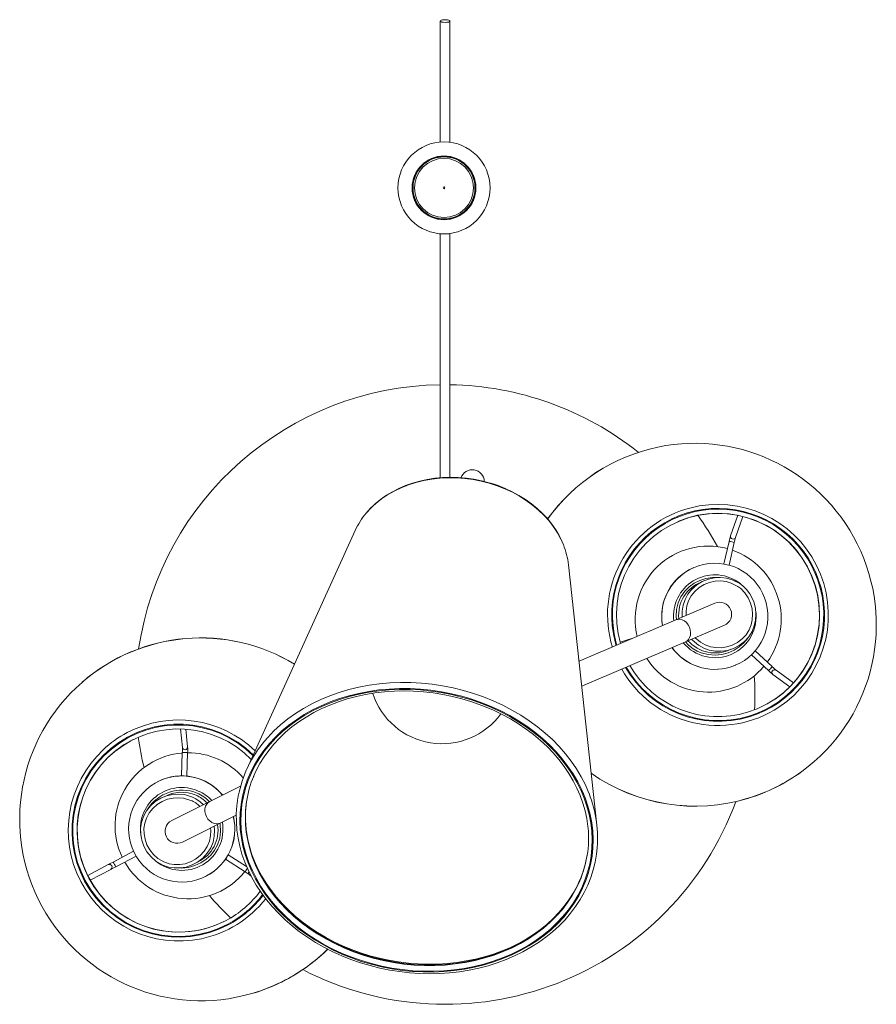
# Model space of a CAD drawing. Header units: millimetres. Extents: x -266 to 1200, y -2253 to 381.
# Tile 4 of 4: x -266 to 218, y -175 to 381. Entities that reach past the tile are written whole.
import ezdxf

# ---------------------------------------------------------------- set-up
doc = ezdxf.new("R2010")
doc.units = ezdxf.units.MM

msp = doc.modelspace()

# ---------------------------------------------------------------- linework, layer by layer
at = {"color": 7, "linetype": 'Continuous', "lineweight": 15}
for p, q in [((-28.07, 380.41), (-28.07, 311.97)), ((-22.57, 311.88), (-22.57, 380.41)), ((-28.07, 260.41), (-28.07, 122.41)), ((-22.57, 122.68), (-22.57, 260.55)), ((139.99, 101.23), (135.96, 89.66)), ((138.79, 88.67), (142.94, 100.55)), ((-76.16, 92.56), (-137.35, -42.25)), ((135.11, 86.47), (132.17, 73.72)), ((135.09, 73.06), (138.03, 85.79)), ((135.11, 86.47), (135.11, 86.47)), ((60.46, -73.88), (44.37, 73.28)), ((115.26, 71.77), (115.21, 71.75)), ((115.35, 60.71), (115.36, 60.71)), ((127.11, 51.55), (50.33, 18.77)), ((51.86, 4.74), (132.42, 39.13)), ((80.24, 31.54), (73.51, 29.62)), ((147.76, 22.49), (157.34, 13.53)), ((159.39, 15.72), (149.82, 24.67)), ((135.74, 15.46), (138.77, 16.57)), ((138.77, 16.57), (138.82, 16.59)), ((159.84, 11.35), (169.47, 4.39)), ((171.54, 6.59), (161.6, 13.78)), ((-174.78, -19.4), (-173.74, -29.9)), ((-170.75, -29.6), (-171.75, -19.54)), ((-173.75, -32.71), (-174.26, -45.95)), ((-171.26, -46.08), (-170.75, -32.82)), ((-187.44, -49.11), (-187.5, -49.13)), ((-140.83, -51.8), (-179.75, -71.25)), ((-173.71, -83.33), (-143.3, -68.13)), ((-201.25, -88.58), (-212.73, -94.63)), ((-211.33, -97.28), (-199.85, -91.24)), ((-160.24, -90.43), (-160.26, -90.44)), ((-149.44, -93.1), (-138.23, -100.18)), ((-137.45, -97.12), (-147.85, -90.56)), ((-215.55, -96.11), (-227.19, -102.2)), ((-225.79, -104.85), (-214.16, -98.77)), ((-160.67, -102.8), (-160.62, -102.78)), ((-160.62, -102.78), (-160.05, -102.49)), ((-135.9, -101.76), (-134.86, -102.63))]:
    msp.add_line(p, q, dxfattribs=at)
at = {"color": 8, "linetype": 'Continuous', "lineweight": 15}
msp.add_line((-168.04, -57.92), (-166.04, -58.94), dxfattribs=at)
at = {"color": 7, "linetype": 'Continuous', "lineweight": 15, "flags": 128}
for points in [[(-25.32, 379.64), (-24.33, 379.69), (-23.47, 379.84), (-22.86, 380.06), (-22.58, 380.33), (-22.68, 380.62), (-23.13, 380.87), (-23.87, 381.06), (-24.82, 381.16), (-25.83, 381.16), (-26.77, 381.06), (-27.52, 380.87), (-27.97, 380.62), (-28.06, 380.33), (-27.78, 380.06), (-27.17, 379.84), (-26.32, 379.69), (-25.32, 379.64)], [(1.87, 118.94), (-0.38, 119.63), (-4.68, 120.74), (-9.04, 121.6), (-13.45, 122.22), (-17.87, 122.58), (-22.3, 122.69), (-26.7, 122.54), (-31.06, 122.14), (-35.35, 121.48), (-39.56, 120.58), (-43.65, 119.43), (-47.61, 118.04), (-51.42, 116.41), (-55.05, 114.56), (-58.5, 112.5), (-61.74, 110.23), (-64.76, 107.76), (-67.53, 105.12), (-69.77, 102.61)], [(41.4, 84.84), (40.81, 86.32), (39.15, 89.72), (37.19, 93.04), (34.95, 96.26), (32.45, 99.35), (29.69, 102.31), (26.7, 105.11), (23.47, 107.75), (20.04, 110.2), (16.42, 112.47), (12.63, 114.53), (8.68, 116.38), (4.6, 118), (1.87, 118.94)], [(108.69, 43.68), (108.68, 43.75), (108.68, 47.09), (109.22, 50.46), (110.27, 53.64), (111.89, 56.68), (114.1, 59.5), (116.88, 61.94), (119.97, 63.82), (123.44, 65.18), (126.83, 65.9), (130.39, 66.06), (133.64, 65.7), (136.88, 64.81), (141.11, 62.66)], [(141.11, 62.66), (142.9, 61.31), (144.97, 59.27), (146.76, 56.92), (147.55, 55.62), (149.03, 52.34), (149.97, 48.75), (150.3, 45.37), (150.08, 41.9), (149.36, 38.69), (148.09, 35.57), (146.23, 32.58), (143.77, 29.89), (140.88, 27.69), (137.55, 25.97), (134.18, 24.9), (130.59, 24.39), (127.27, 24.44), (123.92, 25.03), (120.8, 26.13), (117.82, 27.77), (114.43, 30.64), (113.95, 31.25)], [(142.33, 61.73), (140.9, 63.01), (140.03, 63.63)], [(-10.19, -2.7), (-4.63, -4.64), (0.8, -6.84), (6.08, -9.27), (11.2, -11.95), (16.12, -14.85), (20.85, -17.97), (25.36, -21.3), (29.63, -24.82), (33.66, -28.52), (37.42, -32.39), (40.9, -36.42), (44.09, -40.59), (46.99, -44.89), (49.57, -49.3), (51.83, -53.8), (53.77, -58.39), (55.37, -63.04), (56.63, -67.73), (57.55, -72.46), (58.12, -77.21), (58.34, -81.95), (58.21, -86.67), (57.72, -91.36), (56.9, -96), (55.72, -100.57), (54.21, -105.06), (52.35, -109.44), (50.17, -113.71), (47.67, -117.86), (44.85, -121.85), (41.73, -125.69), (38.32, -129.36), (34.63, -132.84), (30.67, -136.13), (26.46, -139.2), (22.01, -142.06), (17.34, -144.68), (12.46, -147.07), (7.39, -149.21), (2.15, -151.1), (-3.24, -152.73), (-8.77, -154.08), (-14.41, -155.17), (-20.15, -155.98), (-25.96, -156.51), (-31.83, -156.77), (-37.73, -156.74), (-43.64, -156.43), (-49.54, -155.84), (-55.42, -154.97), (-61.25, -153.83), (-67.01, -152.41), (-72.67, -150.74), (-78.23, -148.8), (-83.66, -146.6), (-88.94, -144.17), (-94.06, -141.49), (-98.98, -138.59), (-103.71, -135.47), (-108.22, -132.14), (-112.49, -128.62), (-116.52, -124.92), (-120.28, -121.05), (-123.76, -117.02), (-126.95, -112.85), (-129.85, -108.55), (-132.43, -104.14), (-134.69, -99.64), (-136.63, -95.05), (-138.23, -90.4), (-139.49, -85.71), (-140.41, -80.98), (-140.98, -76.23), (-141.2, -71.49), (-141.07, -66.77), (-140.58, -62.08), (-139.76, -57.44), (-138.58, -52.87), (-137.07, -48.38), (-135.21, -44), (-133.03, -39.72), (-130.53, -35.58), (-127.71, -31.59), (-124.59, -27.75), (-121.18, -24.08), (-117.49, -20.6), (-113.53, -17.31), (-109.32, -14.24), (-104.87, -11.38), (-100.2, -8.75), (-95.32, -6.37), (-90.25, -4.22), (-85.01, -2.34), (-79.62, -0.71), (-74.09, 0.65), (-68.45, 1.73), (-62.71, 2.54), (-56.9, 3.08), (-51.03, 3.33), (-45.13, 3.3), (-39.22, 2.99), (-33.32, 2.4), (-27.44, 1.53), (-21.61, 0.39), (-15.85, -1.02), (-10.19, -2.7)], [(-10.36, -3.11), (-4.83, -5.03), (0.57, -7.21), (5.82, -9.64), (10.91, -12.3), (15.81, -15.19), (20.51, -18.29), (25, -21.6), (29.25, -25.1), (33.25, -28.78), (36.99, -32.63), (40.45, -36.64), (43.63, -40.79), (46.51, -45.06), (49.08, -49.44), (51.33, -53.92), (53.25, -58.49), (54.84, -63.11), (56.1, -67.78), (57.01, -72.49), (57.58, -77.2), (57.79, -81.92), (57.66, -86.62), (57.19, -91.28), (56.36, -95.89), (55.19, -100.44), (53.69, -104.9), (51.84, -109.26), (49.67, -113.51), (47.19, -117.63), (44.39, -121.61), (41.28, -125.43), (37.89, -129.07), (34.22, -132.54), (30.28, -135.8), (26.09, -138.86), (21.67, -141.7), (17.02, -144.32), (12.17, -146.69), (7.13, -148.82), (1.91, -150.7), (-3.45, -152.31), (-8.95, -153.66), (-14.56, -154.75), (-20.26, -155.55), (-26.04, -156.08), (-31.88, -156.33), (-37.75, -156.3), (-43.63, -156), (-49.5, -155.41), (-55.34, -154.55), (-61.14, -153.41), (-66.87, -152), (-72.5, -150.33), (-78.03, -148.4), (-83.43, -146.22), (-88.68, -143.8), (-93.77, -141.14), (-98.67, -138.25), (-103.37, -135.15), (-107.86, -131.84), (-112.11, -128.34), (-116.11, -124.66), (-119.85, -120.8), (-123.31, -116.8), (-126.49, -112.65), (-129.37, -108.38), (-131.94, -103.99), (-134.19, -99.51), (-136.11, -94.95), (-137.7, -90.33), (-138.96, -85.66), (-139.87, -80.95), (-140.44, -76.24), (-140.65, -71.52), (-140.52, -66.82), (-140.05, -62.16), (-139.22, -57.54), (-138.05, -53), (-136.55, -48.54), (-134.7, -44.17), (-132.53, -39.93), (-130.05, -35.81), (-127.25, -31.83), (-124.14, -28.01), (-120.75, -24.37), (-117.08, -20.9), (-113.14, -17.64), (-108.95, -14.58), (-104.53, -11.74), (-99.88, -9.12), (-95.03, -6.75), (-89.99, -4.62), (-84.77, -2.74), (-79.41, -1.12), (-73.91, 0.23), (-68.3, 1.31), (-62.6, 2.11), (-56.82, 2.64), (-50.98, 2.89), (-45.11, 2.87), (-39.23, 2.56), (-33.36, 1.97), (-27.52, 1.11), (-21.72, -0.03), (-15.99, -1.43), (-10.36, -3.11)], [(-133.46, -46.24), (-132.05, -43.02), (-129.97, -39.07), (-127.61, -35.25), (-124.97, -31.55), (-122.06, -28), (-118.89, -24.6), (-115.47, -21.36), (-111.81, -18.3), (-107.92, -15.43), (-103.81, -12.74), (-99.51, -10.26), (-95.01, -7.99), (-90.34, -5.94), (-85.51, -4.11), (-80.54, -2.51), (-75.44, -1.15), (-70.23, -0.03), (-64.92, 0.85), (-59.54, 1.48), (-54.1, 1.87), (-48.61, 2), (-43.1, 1.88), (-37.59, 1.52), (-32.09, 0.9), (-26.61, 0.04), (-21.19, -1.07), (-15.83, -2.42), (-10.84, -3.91)], [(-10.84, -3.91), (-8.12, -4.82), (-2.99, -6.75), (2.01, -8.89), (6.87, -11.25), (11.58, -13.81), (16.11, -16.58), (20.46, -19.53), (24.61, -22.66), (28.54, -25.96), (32.25, -29.43), (35.72, -33.03), (38.95, -36.78), (41.91, -40.65), (44.61, -44.63), (47.03, -48.7), (49.16, -52.87), (51.01, -57.1), (52.55, -61.4), (53.8, -65.74), (54.73, -70.11), (55.36, -74.5), (55.45, -75.74)], [(-155.83, -74.39), (-155.56, -76.78), (-155.71, -80.06), (-156.41, -83.36), (-157.72, -86.63), (-159.67, -89.71), (-162.11, -92.39), (-165.08, -94.66), (-168.21, -96.3), (-171.66, -97.45), (-174.93, -97.98), (-178.34, -97.99), (-181.61, -97.46), (-184.83, -96.37), (-188.67, -94.14), (-191.39, -91.73), (-193.71, -88.79), (-195.42, -85.68), (-196.63, -82.23), (-197.21, -78.95), (-197.28, -75.54), (-196.81, -72.22), (-195.76, -68.95), (-194.07, -65.79), (-191.76, -62.88), (-189.04, -60.49), (-185.87, -58.54), (-182.65, -57.24), (-179.18, -56.45), (-175.92, -56.24), (-172.58, -56.55), (-168.04, -57.92)], [(-166.04, -58.94), (-163.65, -60.57), (-161.79, -62.28)], [(-142.16, -57.54), (-142.33, -58.39), (-142.94, -62.89), (-143.25, -67.43), (-143.23, -71.99), (-142.9, -76.57), (-142.26, -81.14), (-141.31, -85.69), (-140.05, -90.21), (-138.48, -94.68), (-136.62, -99.1), (-134.45, -103.44), (-132.01, -107.7), (-129.28, -111.85), (-126.27, -115.9), (-123.01, -119.82), (-119.49, -123.6), (-115.73, -127.23), (-111.74, -130.7), (-107.53, -134.01), (-103.12, -137.13), (-98.51, -140.05), (-93.73, -142.78), (-88.79, -145.3), (-83.7, -147.61), (-78.48, -149.69), (-73.15, -151.54), (-67.71, -153.16), (-62.2, -154.54), (-56.62, -155.67), (-50.99, -156.56), (-45.33, -157.19), (-39.66, -157.58), (-34, -157.71), (-28.35, -157.58), (-22.75, -157.2), (-17.2, -156.57), (-11.73, -155.69), (-6.34, -154.56), (-1.06, -153.18), (4.09, -151.57), (9.11, -149.71), (13.96, -147.63), (18.65, -145.32), (23.16, -142.8), (27.46, -140.07), (31.56, -137.13), (35.43, -134.01), (39.06, -130.7), (42.44, -127.22), (45.56, -123.58), (48.42, -119.79), (50.99, -115.87), (53.28, -111.82), (55.28, -107.66), (56.98, -103.4), (58.38, -99.05), (59.46, -94.64), (60.24, -90.16), (60.4, -88.59)], [(50.85, -104.69), (49.23, -108.24), (47.09, -112.16), (44.66, -115.95), (41.96, -119.62), (38.98, -123.14), (35.75, -126.5), (32.27, -129.69), (28.56, -132.71), (24.62, -135.54), (20.46, -138.18), (16.11, -140.61), (11.57, -142.83), (6.86, -144.83), (2, -146.61), (-3, -148.15), (-8.13, -149.46), (-13.37, -150.52), (-18.69, -151.35), (-24.09, -151.92), (-29.54, -152.25), (-35.04, -152.32), (-40.55, -152.15), (-46.06, -151.72), (-51.56, -151.05), (-57.02, -150.13), (-62.43, -148.96), (-67.78, -147.56), (-73.03, -145.92), (-78.19, -144.05), (-83.22, -141.96), (-88.11, -139.65), (-92.86, -137.13), (-97.43, -134.41), (-101.82, -131.5), (-106.02, -128.41), (-110.01, -125.15), (-113.77, -121.72), (-117.3, -118.15), (-120.58, -114.43), (-123.6, -110.59), (-126.36, -106.64), (-128.85, -102.58), (-131.05, -98.44), (-132.96, -94.22), (-134.58, -89.94), (-135.89, -85.6), (-136.9, -81.24), (-137.61, -76.85), (-137.77, -75.01)], [(-212.73, -94.63), (-213.2, -94.87), (-214.07, -95.33), (-214.83, -95.73), (-215.4, -96.03), (-215.55, -96.11)], [(-214.16, -98.77), (-213.93, -98.65), (-213.31, -98.33), (-212.52, -97.91), (-211.64, -97.45), (-211.33, -97.28)]]:
    msp.add_lwpolyline(points, dxfattribs=at)
at = {"color": 8, "linetype": 'Continuous', "lineweight": 15, "flags": 128}
for points in [[(-69.89, 102.45), (-67.41, 105.17), (-64.46, 107.93), (-61.24, 110.49), (-57.77, 112.83), (-54.07, 114.94), (-50.16, 116.8), (-46.07, 118.42), (-41.81, 119.77), (-37.41, 120.85), (-32.89, 121.65), (-28.29, 122.17), (-23.63, 122.41), (-18.94, 122.36), (-14.23, 122.03), (-9.55, 121.41), (-4.91, 120.51), (-0.34, 119.34), (4.13, 117.9), (8.47, 116.2), (12.67, 114.25), (16.69, 112.06), (20.51, 109.64), (24.12, 107.01), (27.49, 104.19), (30.6, 101.18), (33.44, 98.01), (35.98, 94.69), (38.21, 91.25), (40.13, 87.7), (41.48, 84.65)], [(118.2, 106.48), (115.17, 105.88), (110.6, 104.68)], [(146.46, -12.59), (150.81, -11.08), (155.03, -9.25), (159.1, -7.09), (162.99, -4.63), (166.68, -1.88), (170.14, 1.15), (173.37, 4.43), (176.34, 7.96), (179.02, 11.7), (181.42, 15.63), (183.5, 19.74), (185.27, 23.99), (186.7, 28.37), (187.8, 32.85), (188.55, 37.39), (188.94, 41.99), (188.99, 46.6), (188.69, 51.2), (188.03, 55.76), (187.03, 60.26), (185.68, 64.67), (184.01, 68.96), (182.01, 73.12), (179.69, 77.11), (177.08, 80.91), (174.19, 84.5), (171.03, 87.85), (167.63, 90.96), (163.99, 93.79), (160.15, 96.34), (156.13, 98.59), (151.95, 100.53), (147.63, 102.13), (143.21, 103.41), (138.7, 104.33), (134.13, 104.92), (129.53, 105.15), (124.93, 105.02), (120.35, 104.55), (115.82, 103.72), (111.37, 102.55), (107.02, 101.04), (102.8, 99.2), (98.73, 97.05), (94.84, 94.59), (91.15, 91.83), (87.68, 88.81), (84.46, 85.52), (81.49, 82), (78.8, 78.26), (76.41, 74.33), (74.33, 70.22), (72.56, 65.96), (71.13, 61.59), (70.03, 57.11), (69.28, 52.56), (68.88, 47.97), (68.84, 43.36), (69.14, 38.76), (69.8, 34.2), (70.8, 29.7), (71.35, 27.74)], [(146.33, -12.17), (150.65, -10.68), (154.84, -8.85), (158.88, -6.71), (162.74, -4.27), (166.4, -1.54), (169.85, 1.47), (173.05, 4.73), (175.99, 8.23), (178.66, 11.94), (181.04, 15.84), (183.11, 19.92), (184.86, 24.15), (186.28, 28.49), (187.37, 32.94), (188.11, 37.45), (188.51, 42.01), (188.56, 46.58), (188.25, 51.15), (187.6, 55.68), (186.61, 60.15), (185.27, 64.53), (183.61, 68.79), (181.62, 72.91), (179.33, 76.87), (176.73, 80.65), (173.86, 84.21), (170.73, 87.54), (167.35, 90.63), (163.74, 93.44), (159.93, 95.97), (155.94, 98.2), (151.78, 100.12), (147.5, 101.72), (143.1, 102.98), (138.63, 103.9), (134.09, 104.48), (129.53, 104.71), (124.96, 104.59), (120.41, 104.11), (115.91, 103.29), (111.5, 102.13), (107.18, 100.63), (102.99, 98.81), (98.95, 96.67), (95.09, 94.23), (91.43, 91.49), (87.98, 88.49), (84.78, 85.23), (81.83, 81.73), (79.17, 78.02), (76.79, 74.11), (74.72, 70.04), (72.97, 65.81), (71.55, 61.47), (70.46, 57.02), (69.71, 52.51), (69.32, 47.95), (69.27, 43.37), (69.57, 38.81), (70.23, 34.28), (71.22, 29.81), (71.75, 27.91)], [(105.44, 42.3), (105.25, 44.12), (105.47, 47.97), (106.39, 51.85), (107.89, 55.25), (110.1, 58.43), (112.49, 60.8), (115.31, 62.81), (118.5, 64.41), (121.98, 65.53), (125.77, 66.12), (129.7, 66.09), (129.94, 66.04)], [(140.11, 61.04), (136.3, 62.97), (133.41, 63.78), (130.43, 64.12), (127.24, 63.97), (124.12, 63.31), (121.02, 62.1), (118.17, 60.38), (115.7, 58.21), (113.67, 55.64), (112.23, 52.94), (111.26, 50.04), (110.78, 47.01), (110.78, 44.58)], [(115.95, 32.1), (115.98, 32.06), (119.03, 29.47), (121.68, 28.01), (124.53, 27.01), (127.53, 26.48), (130.58, 26.43), (133.8, 26.89), (136.91, 27.87), (139.87, 29.4), (142.53, 31.41), (144.7, 33.79), (146.42, 36.52), (147.55, 39.3), (148.21, 42.23), (148.41, 45.35), (148.12, 48.46), (147.28, 51.67), (145.92, 54.69), (144.04, 57.45), (141.72, 59.83), (140.11, 61.04)], [(105.01, 42.11), (105.93, 42.39), (107.23, 42.46), (108.56, 42.17), (109.83, 41.55), (110.99, 40.62), (111.97, 39.44), (112.72, 38.06)], [(112.72, 38.06), (113.19, 36.57), (113.37, 35.05), (113.24, 33.57), (112.81, 32.22), (112.1, 31.06), (111.15, 30.17), (110.32, 29.7)], [(145.65, 31.95), (145.62, 31.9), (143.46, 29.2), (140.78, 26.83), (137.88, 25.01), (134.65, 23.61), (131.01, 22.66), (127.15, 22.28), (123.29, 22.54), (119.42, 23.5), (117.07, 24.48), (114.83, 25.77), (112.2, 27.89), (110.52, 29.78)], [(-127.28, -26.28), (-125.53, -24.25), (-122.01, -20.57), (-118.22, -17.08), (-114.16, -13.79), (-109.85, -10.71), (-105.31, -7.85), (-100.54, -5.23), (-95.57, -2.84), (-90.41, -0.71), (-85.08, 1.17), (-79.6, 2.79), (-73.98, 4.13), (-68.26, 5.21), (-62.44, 6), (-56.55, 6.52), (-50.6, 6.75), (-44.62, 6.71), (-38.63, 6.38), (-32.65, 5.77), (-26.7, 4.88), (-20.8, 3.72), (-14.96, 2.28), (-9.22, 0.58)], [(-9.22, 0.58), (-3.59, -1.38), (1.91, -3.6), (7.27, -6.07), (12.45, -8.77), (17.45, -11.7), (22.25, -14.85), (26.83, -18.21), (31.18, -21.76), (35.28, -25.5), (39.11, -29.41), (42.67, -33.47), (45.94, -37.68), (48.9, -42.02), (51.56, -46.47), (53.9, -51.02), (55.91, -55.66), (55.97, -55.83)], [(-168.94, -59.8), (-173.03, -58.57), (-176.01, -58.29), (-179, -58.48), (-182.12, -59.18), (-185.08, -60.38), (-187.92, -62.12), (-190.42, -64.32), (-192.47, -66.89), (-194.02, -69.78), (-194.96, -72.69), (-195.4, -75.72), (-195.34, -78.78), (-194.8, -81.79), (-193.73, -84.88), (-192.16, -87.75), (-190.09, -90.36), (-187.59, -92.58), (-184.14, -94.59), (-181.27, -95.56), (-178.29, -96.05), (-175.24, -96.04), (-172.23, -95.56), (-169.14, -94.54), (-166.26, -93.03), (-163.61, -91), (-161.36, -88.55), (-159.63, -85.82), (-158.42, -82.84), (-157.8, -79.9), (-157.66, -76.89), (-157.83, -75.39)], [(-160.15, -69), (-160.71, -67.55), (-160.98, -66.03), (-160.94, -64.55), (-160.59, -63.17), (-159.95, -61.98), (-159.06, -61.03), (-158.25, -60.51)], [(-152.22, -72.59), (-153.12, -72.92), (-154.41, -73.06), (-155.75, -72.86), (-157.06, -72.31), (-158.27, -71.45), (-159.32, -70.33), (-160.15, -69)], [(-152.56, -72.76), (-152.42, -73.4), (-152.19, -77.37), (-152.64, -81.15), (-153.84, -84.9), (-155.5, -87.95), (-157.73, -90.76), (-160.28, -93.07), (-163.22, -95.02), (-166.65, -96.6), (-170.37, -97.64), (-174.2, -98.06), (-175.43, -97.98)], [(50.76, -105.24), (48.85, -109.3), (46.52, -113.46), (43.87, -117.49), (40.91, -121.36), (37.65, -125.06), (34.11, -128.59), (30.28, -131.91), (26.2, -135.03), (21.87, -137.94), (17.31, -140.61), (12.54, -143.05), (7.57, -145.24), (2.42, -147.17), (-2.88, -148.84), (-8.33, -150.25), (-13.9, -151.38), (-19.56, -152.23), (-25.31, -152.81), (-31.11, -153.1), (-36.95, -153.1), (-42.8, -152.82), (-48.65, -152.26), (-54.47, -151.42), (-60.25, -150.3), (-65.95, -148.91), (-71.57, -147.25), (-77.07, -145.33), (-82.44, -143.15), (-87.66, -140.72), (-92.72, -138.06), (-97.58, -135.17), (-102.24, -132.05), (-106.68, -128.74), (-110.87, -125.22), (-114.82, -121.53), (-118.49, -117.66), (-121.88, -113.64), (-124.98, -109.49), (-127.77, -105.2), (-130.25, -100.81), (-132.4, -96.33), (-134.22, -91.77), (-135.7, -87.14), (-136.83, -82.48), (-137.62, -77.79), (-137.86, -75.65)], [(50.81, -104.89), (48.91, -108.96), (46.58, -113.12), (43.93, -117.14), (40.97, -121.02), (37.71, -124.72), (34.16, -128.24), (30.34, -131.57), (26.26, -134.69), (21.93, -137.59), (17.37, -140.27), (12.59, -142.7), (7.63, -144.89), (2.48, -146.83), (-2.83, -148.5), (-8.27, -149.9), (-13.84, -151.03), (-19.51, -151.89), (-25.25, -152.46), (-31.05, -152.75), (-36.89, -152.76), (-42.75, -152.48), (-48.6, -151.92), (-54.42, -151.08), (-60.19, -149.96), (-65.9, -148.57), (-71.51, -146.91), (-77.01, -144.98), (-82.39, -142.8), (-87.61, -140.38), (-92.66, -137.71), (-97.53, -134.82), (-102.18, -131.71), (-106.62, -128.39), (-110.82, -124.88), (-114.76, -121.18), (-118.43, -117.32), (-121.83, -113.3), (-124.93, -109.14), (-127.72, -104.86), (-130.19, -100.47), (-132.35, -95.98), (-134.16, -91.42), (-135.64, -86.8), (-136.78, -82.13), (-137.56, -77.44), (-137.81, -75.31)]]:
    msp.add_lwpolyline(points, dxfattribs=at)
at = {"color": 7, "linetype": 'Continuous', "lineweight": 15}
for radius in [26, 18, 17.7, 17.5, 16.68, 0.502]:
    msp.add_circle((-25.93, 286.16), radius, dxfattribs=at)
for centre, radius, start, end in [((-25.32, 0), 175, 90.9017, 171.5437), ((-25.32, 0), 175, 51.4391, 89.0991), ((115.39, 40.19), 101.63, 101.6695, 144.5409), ((115.73, 39.35), 102.53, 306.1095, 101.7453), ((-9.93, 120.22), 6.75, 1.4781, 160.4833), ((128.71, 44.9), 62.47, 303.5853, 99.6879), ((-36.81, 74.54), 43.28, 139.8412, 155.3937), ((128.85, 44.9), 57.4, 286.9022, 196.3188), ((128.7, 44.89), 57.45, 293.1946, 113.0469), ((-25.32, 0), 175, 28.5076, 35.3425), ((174.05, 77.85), 39.88, 162.7726, 167.5253), ((1.4, 68.44), 43.24, 6.4255, 22.0119), ((123.33, 42.59), 41.25, 74.7601, 193.7027), ((171.52, 78.54), 34.26, 162.7941, 167.7826), ((123.33, 42.59), 41.25, 323.8856, 70.5804), ((127.07, 44.17), 29.98, 286.905, 190.0635), ((126.99, 44.2), 29.96, 113.1531, 190.1772), ((127.02, 44.29), 23.31, 56.0791, 186.5574), ((127.02, 44.23), 19.94, 125.4517, 133.863), ((129.77, 45.34), 6.75, 293.1207, 113.1207), ((127.12, 44.02), 23.24, 219.549, 8.8414), ((-163.35, -70.12), 102.09, 58.7491, 131.0499), ((127.02, 44.14), 29.97, 216.0724, 286.8973), ((127.08, 44.16), 29.97, 216.0724, 286.8973), ((123.33, 42.59), 41.25, 212.5388, 319.7025), ((128.86, 44.9), 57.4, 209.8226, 286.891), ((178.86, 35.77), 30.95, 225.9467, 232.0807), ((181.43, 38.68), 31.83, 226.1784, 231.4624), ((-163.08, -70.46), 102.53, 131.0504, 286.1462), ((-25.32, 0), 175, 357.1587, 3.4704), ((-27.01, 13.44), 41.25, 198.1274, 323.7386), ((-175.79, -76.87), 57.41, 44.4619, 297.799), ((-175.69, -76.77), 57.45, 116.6318, 296.484), ((-25.32, 0), 175, 187.9213, 193.6441), ((-75.4, -70.13), 67.94, 139.7958, 169.1493), ((-175.7, -76.78), 62.48, 133.1926, 281.7967), ((-170.49, -74.17), 41.25, 94.5569, 205.5752), ((-203.36, -31.13), 29.65, 356.9528, 2.3861), ((-170.49, -74.17), 41.25, 40.9677, 90.3752), ((-199.29, -31.18), 28.58, 356.7036, 3.1666), ((117.52, 35.8), 98.6, 286.6428, 306.4717), ((-174.09, -76), 29.98, 39.6203, 297.8013), ((-174.06, -75.92), 29.96, 39.502, 116.525), ((-76.47, -69.7), 61.68, 157.446, 185.5415), ((115.98, 39.03), 102.14, 234.8977, 286.9494), ((-174.15, -75.82), 23.27, 66.1364, 191.852), ((-172.78, -74.04), 21.09, 41.9743, 67.5673), ((-76.14, -69.35), 61.95, 171.1155, 185.5187), ((-25.32, 0), 175, 242.6435, 339.7521), ((-6.91, -81.05), 67.75, 353.7647, 21.8549), ((-173.98, -76.16), 23.21, 230.8751, 10.2145), ((-176.73, -77.29), 6.75, 116.5579, 296.5579), ((-174.08, -76.01), 29.97, 297.8077, 13.6089), ((-174.03, -75.98), 29.97, 297.8077, 13.6089), ((-5.95, -80.97), 61.68, 336.833, 5.0625), ((-6.16, -80.54), 61.95, 336.8538, 350.7101), ((-170.49, -74.17), 41.25, 209.7431, 321.0929), ((-152.95, -124.44), 28.37, 53.0702, 58.7468), ((-175.71, -76.97), 57.28, 297.7735, 323.4004), ((-25.32, 0), 175, 220.4846, 226.1719), ((-162.68, -71.62), 101.34, 286.1233, 314.5261)]:
    msp.add_arc(centre, radius, start, end, dxfattribs=at)
at = {"color": 8, "linetype": 'Continuous', "lineweight": 15}
for centre, radius, start, end in [((115.77, 39.7), 102.2, 101.8083, 144.469), ((128.82, 45.01), 62.38, 106.9734, 196.9742), ((137.41, 89.25), 1.5, 164.2092, 337.3137), ((132.43, 68.24), 18.42, 72.2766, 81.612), ((126.48, 44.93), 19.87, 110.5944, 186.0311), ((-163.34, -70.34), 102.26, 58.8154, 130.9839), ((127.18, 43.81), 20.36, 221.3133, 296.0514), ((128.86, 44.87), 62.37, 209.2593, 303.4818), ((128.99, 44.95), 60.14, 209.5138, 286.8918), ((128.98, 44.95), 59.7, 209.5609, 286.8918), ((142.2, 29.75), 22.2, 313.0257, 320.7751), ((160.79, 12.52), 1.5, 57.3654, 230.8858), ((-175.87, -76.75), 62.36, 46.0923, 117.7441), ((-175.91, -76.93), 60.14, 45.3843, 297.7956), ((-175.91, -76.93), 59.7, 45.2302, 297.7957), ((-175.89, -76.65), 62.26, 117.772, 133.1434), ((-171.55, -14.23), 18.61, 263.1943, 272.4385), ((-172.25, -29.68), 1.5, 188.1443, 3.2272), ((116.02, 39.11), 102.17, 286.9295, 306.0544), ((116, 39.26), 102.32, 234.957, 286.914), ((-173.91, -76.83), 22.84, 67.869, 148.7157), ((-174.12, -75.67), 20.44, 66.6346, 119.1446), ((-174.67, -73.74), 15.07, 43.9206, 67.6756), ((-172.68, -73.04), 17.46, 42.3657, 67.536), ((-172.16, -72.3), 17.98, 40.4811, 67.5737), ((-173.37, -76.62), 19.81, 295.2101, 9.3835), ((-214.95, -97.49), 1.5, 302.1655, 113.2182), ((-202.72, -91.06), 10.62, 199.6525, 215.8866), ((-119.37, -110.31), 21.41, 145.4494, 151.7671), ((-134.96, -100.68), 1.43, 149.8052, 228.7418), ((-175.72, -77), 62.26, 281.8531, 321.9957), ((-175.83, -77.04), 59.57, 297.7734, 322.813), ((-175.82, -77.04), 60.01, 297.7734, 322.6928), ((-163.09, -70.83), 102.18, 297.7721, 314.3489), ((-163.08, -70.84), 102.17, 286.2097, 297.7714)]:
    msp.add_arc(centre, radius, start, end, dxfattribs=at)

doc.saveas('drawing.dxf')
